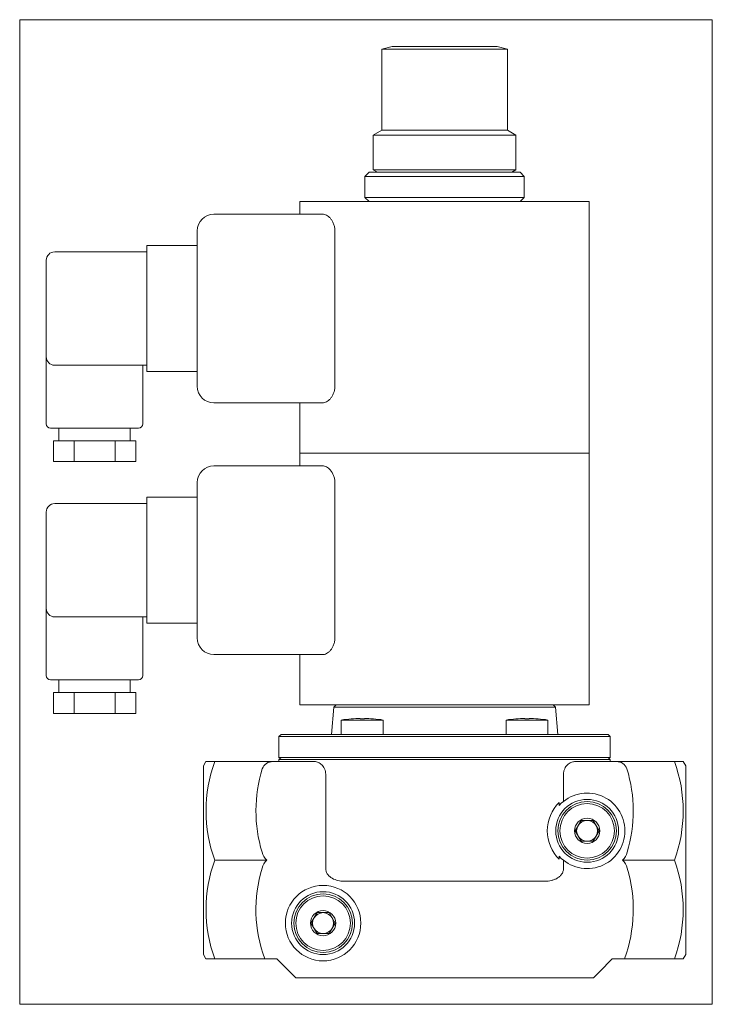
# Model space of a CAD drawing. Extents: x 27 to 192, y 28 to 263.
import ezdxf
from ezdxf.xclip import XClip

# ---------------------------------------------------------------- set-up
doc = ezdxf.new("R2010")
doc.units = 0
doc.header["$LTSCALE"] = 25.4
doc.header["$MEASUREMENT"] = 0
doc.header["$XCLIPFRAME"] = 2
doc.layers.get('0').update_dxf_attribs({"linetype": 'CONTINUOUS'})
for name, color, linetype in [('CEWKA_25', 7, 'CONTINUOUS'), ('W-036M5X14KRZYŻ_', 7, 'CONTINUOUS'), ('WA_031_01_00_009', 7, 'CONTINUOUS'), ('WA_031_01_00_011', 7, 'CONTINUOUS'), ('WA_145_01_00_002', 7, 'CONTINUOUS'), ('WA_145_01_00_005', 7, 'CONTINUOUS'), ('WB_007_01_00_001', 7, 'CONTINUOUS'), ('WB_007_01_01BEZ_', 7, 'CONTINUOUS')]:
    doc.layers.add(name, color=color, linetype=linetype)

# ---------------------------------------------------------------- blocks, each defined once
blk = doc.blocks.new('SE1')
at = {"layer": 'CEWKA_25', "color": 7, "linetype": 'CONTINUOUS', "lineweight": 0}
for p, q in [((93.5, 219.49), (93.5, 216.49)), ((162.5, 219.49), (93.5, 219.49)), ((162.5, 159.49), (162.5, 219.49)), ((73, 216.49), (98.88, 216.49)), ((69, 175.49), (69, 212.49)), ((101.85, 212.49), (101.85, 175.49)), ((57, 205.49), (57, 208.99)), ((57, 208.99), (69, 208.99)), ((35, 207.49), (57, 207.49)), ((33, 182.49), (33, 205.49)), ((57, 205.49), (57, 182.49)), ((33, 182.49), (33, 166.49)), ((57, 178.99), (57, 182.49)), ((44.5, 180.49), (35, 180.49)), ((57, 180.49), (44.5, 180.49)), ((56, 166.49), (56, 180.49)), ((69, 178.99), (57, 178.99)), ((98.88, 171.49), (73, 171.49)), ((93.5, 171.49), (93.5, 159.49)), ((55, 165.49), (34, 165.49)), ((36, 165.49), (36, 162.49)), ((53, 162.49), (53, 165.49)), ((36.77, 162.49), (34.73, 162.49)), ((34.73, 157.49), (34.73, 162.49)), ((36.77, 162.49), (37.58, 162.49)), ((39.64, 162.49), (37.58, 162.49)), ((44.5, 162.49), (39.64, 162.49)), ((39.64, 157.49), (39.64, 162.49)), ((49.46, 162.49), (44.5, 162.49)), ((54.36, 162.49), (49.46, 162.49)), ((49.46, 157.49), (49.46, 162.49)), ((54.36, 157.49), (54.36, 162.49)), ((39.64, 157.49), (34.73, 157.49)), ((49.46, 157.49), (39.64, 157.49)), ((54.36, 157.49), (49.46, 157.49)), ((93.5, 159.49), (93.5, 156.49)), ((162.5, 159.49), (93.5, 159.49)), ((162.5, 159.49), (93.5, 159.49)), ((162.5, 99.49), (162.5, 159.49)), ((73, 156.49), (98.88, 156.49)), ((69, 115.49), (69, 152.49)), ((101.85, 152.49), (101.85, 115.49)), ((57, 145.49), (57, 148.99)), ((57, 148.99), (69, 148.99)), ((35, 147.49), (57, 147.49)), ((33, 122.49), (33, 145.49)), ((57, 145.49), (57, 122.49)), ((33, 122.49), (33, 106.49)), ((57, 118.99), (57, 122.49)), ((44.5, 120.49), (35, 120.49)), ((57, 120.49), (44.5, 120.49)), ((56, 106.49), (56, 120.49)), ((69, 118.99), (57, 118.99)), ((98.88, 111.49), (73, 111.49)), ((93.5, 111.49), (93.5, 99.49)), ((55, 105.49), (34, 105.49)), ((36, 105.49), (36, 102.49)), ((53, 102.49), (53, 105.49)), ((36.77, 102.49), (34.73, 102.49)), ((34.73, 97.49), (34.73, 102.49)), ((36.77, 102.49), (37.58, 102.49)), ((39.64, 102.49), (37.58, 102.49)), ((44.5, 102.49), (39.64, 102.49)), ((39.64, 97.49), (39.64, 102.49)), ((49.46, 102.49), (44.5, 102.49)), ((54.36, 102.49), (49.46, 102.49)), ((49.46, 97.49), (49.46, 102.49)), ((54.36, 97.49), (54.36, 102.49)), ((162.5, 99.49), (93.5, 99.49)), ((39.64, 97.49), (34.73, 97.49)), ((49.46, 97.49), (39.64, 97.49)), ((54.36, 97.49), (49.46, 97.49))]:
    blk.add_line(p, q, dxfattribs=at)
for centre, radius, start, end in [((73, 212.49), 4, 90, 180), ((35, 205.49), 2, 90, 180), ((35, 182.49), 2, 180, 270), ((73, 175.49), 4, 180, 270), ((34, 166.49), 1, 180, 270), ((55, 166.49), 1, 270, 360), ((73, 152.49), 4, 90, 180), ((35, 145.49), 2, 90, 180), ((35, 122.49), 2, 180, 270), ((73, 115.49), 4, 180, 270), ((34, 106.49), 1, 180, 270), ((55, 106.49), 1, 270, 360)]:
    blk.add_arc(centre, radius, start, end, dxfattribs=at)
for points, knots in [([(98.88, 216.49), (99.2, 216.49), (99.52, 216.4), (100.01, 216.14), (100.17, 216.03), (100.48, 215.77), (100.64, 215.62), (100.93, 215.28), (101.07, 215.08), (101.32, 214.66), (101.44, 214.43), (101.63, 213.92), (101.71, 213.65), (101.82, 213.09), (101.85, 212.79), (101.85, 212.49)], [0, 0, 0, 0, 0.25, 0.25, 0.375, 0.375, 0.5, 0.5, 0.625, 0.625, 0.75, 0.75, 0.875, 0.875, 1, 1, 1, 1]), ([(101.85, 175.49), (101.85, 175.19), (101.82, 174.9), (101.74, 174.48), (101.71, 174.34), (101.63, 174.07), (101.59, 173.94), (101.44, 173.56), (101.33, 173.33), (101.07, 172.9), (100.93, 172.71), (100.64, 172.37), (100.49, 172.22), (100.17, 171.96), (100.01, 171.85), (99.52, 171.58), (99.2, 171.49), (98.88, 171.49)], [0, 0, 0, 0, 0.125, 0.125, 0.1875, 0.1875, 0.25, 0.25, 0.375, 0.375, 0.5, 0.5, 0.625, 0.625, 0.75, 0.75, 1, 1, 1, 1]), ([(98.88, 156.49), (99.2, 156.49), (99.52, 156.4), (100.01, 156.14), (100.17, 156.03), (100.48, 155.77), (100.64, 155.62), (100.93, 155.28), (101.07, 155.08), (101.32, 154.66), (101.44, 154.43), (101.63, 153.92), (101.71, 153.65), (101.82, 153.09), (101.85, 152.79), (101.85, 152.49)], [0, 0, 0, 0, 0.25, 0.25, 0.375, 0.375, 0.5, 0.5, 0.625, 0.625, 0.75, 0.75, 0.875, 0.875, 1, 1, 1, 1]), ([(101.85, 115.49), (101.85, 115.19), (101.82, 114.9), (101.74, 114.48), (101.71, 114.34), (101.63, 114.07), (101.59, 113.94), (101.44, 113.56), (101.33, 113.33), (101.07, 112.9), (100.93, 112.71), (100.64, 112.37), (100.49, 112.22), (100.17, 111.96), (100.01, 111.85), (99.52, 111.58), (99.2, 111.49), (98.88, 111.49)], [0, 0, 0, 0, 0.125, 0.125, 0.1875, 0.1875, 0.25, 0.25, 0.375, 0.375, 0.5, 0.5, 0.625, 0.625, 0.75, 0.75, 1, 1, 1, 1])]:
    blk.add_open_spline(points, degree=3, knots=knots, dxfattribs=at)
at = {"layer": 'W-036M5X14KRZYŻ_', "color": 7, "linetype": 'CONTINUOUS', "lineweight": 0}
for p, q in [((107.86, 96.18), (107.86, 96.28)), ((108.86, 96.28), (108.86, 96.18)), ((147.15, 96.18), (147.15, 96.28)), ((148.15, 96.28), (148.15, 96.18)), ((103.36, 95.91), (113.36, 95.91)), ((103.36, 95.91), (103.36, 92.49)), ((105.76, 96.18), (105.71, 96.18)), ((108.86, 96.18), (107.86, 96.18)), ((111.01, 96.18), (110.96, 96.18)), ((113.36, 92.49), (113.36, 95.91)), ((142.65, 95.91), (152.65, 95.91)), ((142.65, 95.91), (142.65, 92.49)), ((145, 96.18), (145.05, 96.18)), ((148.15, 96.18), (147.15, 96.18)), ((150.3, 96.18), (150.25, 96.18)), ((152.65, 92.49), (152.65, 95.91)), ((104.29, 92.49), (107.02, 92.49)), ((148.99, 92.49), (151.72, 92.49))]:
    blk.add_line(p, q, dxfattribs=at)
for centre, radius, start, end in [((108.36, 63.23), 33.05, 90.8667, 94.5157), ((108.36, 63.23), 33.05, 85.4843, 89.1333), ((147.65, 63.23), 33.05, 90.8667, 94.5157), ((147.65, 63.23), 33.05, 85.4843, 89.1333), ((108.36, 63.23), 33.06, 94.598, 98.6995), ((108.36, 63.23), 33.06, 81.3005, 85.402), ((147.65, 63.23), 33.06, 94.598, 98.6995), ((147.65, 63.23), 33.06, 81.3005, 85.402)]:
    blk.add_arc(centre, radius, start, end, dxfattribs=at)
at = {"layer": 'WA_031_01_00_009', "color": 7, "linetype": 'CONTINUOUS', "lineweight": 0}
for p, q in [((159.12, 69.49), (160.56, 71.99)), ((160.56, 71.99), (163.45, 71.99)), ((163.45, 71.99), (164.89, 69.49)), ((160.56, 66.99), (159.12, 69.49)), ((164.89, 69.49), (163.45, 66.99)), ((163.45, 66.99), (160.56, 66.99)), ((96.13, 47.49), (97.58, 49.99)), ((97.58, 49.99), (100.46, 49.99)), ((100.46, 49.99), (101.91, 47.49)), ((97.58, 44.99), (96.13, 47.49)), ((101.91, 47.49), (100.46, 44.99)), ((100.46, 44.99), (97.58, 44.99))]:
    blk.add_line(p, q, dxfattribs=at)
for centre, radius in [((162, 69.49), 7), ((162, 69.49), 6.5), ((162, 69.49), 3), ((99.02, 47.49), 7), ((99.02, 47.49), 6.5), ((99.02, 47.49), 3)]:
    blk.add_circle(centre, radius, dxfattribs=at)
for centre, start, end in [((162, 69.49), 150, 210), ((162, 69.49), 90, 150), ((162, 69.49), 30, 90), ((162, 69.49), 330, 30), ((162, 69.49), 210, 270), ((162, 69.49), 270, 330), ((99.02, 47.49), 90, 150), ((99.02, 47.49), 30, 90), ((99.02, 47.49), 150, 210), ((99.02, 47.49), 330, 30), ((99.02, 47.49), 210, 270), ((99.02, 47.49), 270, 330)]:
    blk.add_arc(centre, 2.5, start, end, dxfattribs=at)
at = {"layer": 'WA_031_01_00_011', "color": 7, "linetype": 'CONTINUOUS', "lineweight": 0}
for centre in [(162, 69.49), (99.02, 47.49)]:
    blk.add_circle(centre, 7.5, dxfattribs=at)
at = {"layer": 'WA_145_01_00_002', "color": 7, "linetype": 'CONTINUOUS', "lineweight": 0}
for p, q in [((110, 226.49), (109, 225.49)), ((109, 225.49), (147, 225.49)), ((109, 225.49), (109, 220.49)), ((110, 226.49), (146, 226.49)), ((147, 225.49), (146, 226.49)), ((147, 220.49), (147, 225.49)), ((109, 220.49), (147, 220.49)), ((109, 220.49), (110, 219.49)), ((146, 219.49), (147, 220.49))]:
    blk.add_line(p, q, dxfattribs=at)
at = {"layer": 'WA_145_01_00_005', "color": 7, "linetype": 'CONTINUOUS', "lineweight": 0}
for p, q in [((115.5, 256.49), (113, 255.82)), ((115.5, 256.49), (140.5, 256.49)), ((143, 255.82), (140.5, 256.49)), ((113, 255.82), (113, 236.49)), ((113, 255.82), (143, 255.82)), ((143, 236.49), (143, 255.82)), ((113, 236.49), (111, 235.34)), ((111, 235.34), (111, 227.07)), ((111, 235.34), (145, 235.34)), ((113, 236.49), (143, 236.49)), ((145, 235.34), (143, 236.49)), ((145, 227.07), (145, 235.34)), ((111, 227.07), (112, 226.49)), ((111, 227.07), (145, 227.07)), ((144, 226.49), (145, 227.07))]:
    blk.add_line(p, q, dxfattribs=at)
at = {"layer": 'WB_007_01_00_001', "color": 7, "linetype": 'CONTINUOUS', "lineweight": 0}
for p, q in [((101.57, 98.99), (101, 92.49)), ((102.12, 99.49), (101.57, 98.99)), ((101.57, 98.99), (154.44, 98.99)), ((154.44, 98.99), (153.89, 99.49)), ((155, 92.49), (154.44, 98.99)), ((89, 92.49), (88.5, 91.99)), ((88.5, 91.99), (167.5, 91.99)), ((88.5, 91.99), (88.5, 86.99)), ((89, 92.49), (167, 92.49)), ((167.5, 91.99), (167, 92.49)), ((167.5, 86.99), (167.5, 91.99)), ((88.5, 86.99), (167.5, 86.99)), ((88.5, 86.99), (89, 86.49)), ((167, 86.49), (167.5, 86.99))]:
    blk.add_line(p, q, dxfattribs=at)
at = {"layer": 'WB_007_01_01BEZ_', "color": 7, "linetype": 'CONTINUOUS', "lineweight": 0}
for p, q in [((71.08, 85.99), (70.5, 84.99)), ((70.5, 39.99), (70.5, 84.99)), ((73.18, 85.99), (71.08, 85.99)), ((87.05, 85.99), (73.18, 85.99)), ((87.05, 85.99), (92.49, 85.99)), ((167.5, 86.49), (88.5, 86.49)), ((88.5, 86.49), (88.5, 85.99)), ((92.49, 85.99), (97.02, 85.99)), ((158.99, 85.99), (163.52, 85.99)), ((163.52, 85.99), (168.96, 85.99)), ((167.5, 85.99), (167.5, 86.49)), ((168.96, 85.99), (182.83, 85.99)), ((184.93, 85.99), (182.83, 85.99)), ((185.5, 84.99), (184.93, 85.99)), ((185.5, 39.99), (185.5, 84.99)), ((99.65, 60.49), (99.65, 82.99)), ((156.36, 76.5), (156.36, 82.99)), ((155.35, 76.27), (155.35, 75.55)), ((155.35, 63.43), (155.35, 62.71)), ((85.57, 62.49), (73.18, 62.49)), ((156.36, 60.49), (156.36, 62.48)), ((170.44, 62.49), (182.83, 62.49)), ((152, 57.49), (104, 57.49)), ((70.5, 39.99), (71.08, 38.99)), ((184.93, 38.99), (185.5, 39.99)), ((73.18, 38.99), (71.08, 38.99)), ((85.1, 38.99), (73.18, 38.99)), ((88, 38.99), (85.1, 38.99)), ((91.07, 35.92), (88, 38.99)), ((168, 38.99), (164.93, 35.92)), ((170.91, 38.99), (168, 38.99)), ((170.91, 38.99), (182.83, 38.99)), ((182.83, 38.99), (184.93, 38.99)), ((92.5, 34.49), (91.07, 35.92)), ((164.93, 35.92), (163.5, 34.49)), ((95.5, 34.49), (92.5, 34.49)), ((160.51, 34.49), (95.5, 34.49)), ((163.5, 34.49), (160.51, 34.49))]:
    blk.add_line(p, q, dxfattribs=at)
blk.add_circle((99.02, 47.49), 9, dxfattribs=at)
for centre, radius, start, end in [((105.22, 74.24), 34.12, 159.858, 200.142), ((86.92, 83.46), 2.53, 87.1075, 161.1477), ((169.09, 83.46), 2.53, 18.7685, 92.9763), ((150.79, 74.24), 34.12, 339.8579, 20.1421), ((162, 69.49), 9, 222.3593, 137.6407), ((162, 69.49), 9.5, 134.4305, 225.5695), ((88.65, 65.55), 4.34, 195.4527, 224.7227), ((167.43, 65.51), 4.26, 314.9924, 344.8323), ((105.22, 50.74), 34.12, 159.8579, 200.1421), ((88.58, 59.48), 4.26, 134.9924, 164.8323), ((167.36, 59.43), 4.34, 15.4527, 44.7227), ((150.79, 50.74), 34.12, 339.8579, 20.1421)]:
    blk.add_arc(centre, radius, start, end, dxfattribs=at)
for centre, major_axis, start_param, end_param in [((128, 74.24), (45, 0), 2.881094, 3.397126), ((128, 74.24), (-45, 0), 2.886059, 3.402092), ((128, 50.74), (45, 0), 2.886059, 3.447864), ((128, 50.74), (-45, 0), 2.835322, 3.397126)]:
    blk.add_ellipse(centre, major_axis=major_axis, ratio=0.866025, start_param=start_param, end_param=end_param, dxfattribs=at)
for points, knots in [([(97.02, 85.99), (97.31, 85.99), (97.59, 85.93), (98.02, 85.74), (98.16, 85.66), (98.44, 85.47), (98.57, 85.37), (98.82, 85.12), (98.95, 84.97), (99.17, 84.66), (99.28, 84.48), (99.45, 84.1), (99.52, 83.89), (99.62, 83.45), (99.65, 83.22), (99.65, 82.99)], [0, 0, 0, 0, 0.25, 0.25, 0.375, 0.375, 0.5, 0.5, 0.625, 0.625, 0.75, 0.75, 0.875, 0.875, 1, 1, 1, 1]), ([(156.36, 82.99), (156.36, 83.22), (156.39, 83.45), (156.46, 83.78), (156.49, 83.88), (156.56, 84.09), (156.6, 84.19), (156.73, 84.48), (156.83, 84.65), (157.06, 84.97), (157.18, 85.11), (157.57, 85.49), (157.84, 85.67), (158.27, 85.86), (158.41, 85.91), (158.7, 85.97), (158.85, 85.99), (158.99, 85.99)], [0, 0, 0, 0, 0.125, 0.125, 0.1875, 0.1875, 0.25, 0.25, 0.375, 0.375, 0.5, 0.5, 0.75, 0.75, 0.875, 0.875, 1, 1, 1, 1]), ([(104, 57.49), (103.52, 57.49), (103.04, 57.54), (102.09, 57.76), (101.63, 57.93), (101, 58.29), (100.79, 58.43), (100.42, 58.75), (100.26, 58.92), (99.97, 59.32), (99.85, 59.54), (99.73, 59.88), (99.7, 60), (99.66, 60.25), (99.65, 60.37), (99.65, 60.49)], [0, 0, 0, 0, 0.25, 0.25, 0.5, 0.5, 0.625, 0.625, 0.75, 0.75, 0.875, 0.875, 0.9375, 0.9375, 1, 1, 1, 1]), ([(156.36, 60.49), (156.36, 60.24), (156.32, 60), (156.16, 59.54), (156.04, 59.32), (155.76, 58.93), (155.59, 58.75), (155.22, 58.43), (155.02, 58.29), (154.6, 58.05), (154.38, 57.95), (153.92, 57.78), (153.69, 57.71), (152.98, 57.54), (152.49, 57.49), (152, 57.49)], [0, 0, 0, 0, 0.125, 0.125, 0.25, 0.25, 0.375, 0.375, 0.5, 0.5, 0.625, 0.625, 0.75, 0.75, 1, 1, 1, 1])]:
    blk.add_open_spline(points, degree=3, knots=knots, dxfattribs=at)

msp = doc.modelspace()

# ---------------------------------------------------------------- block references
at = {"color": 0, "lineweight": 0}
ref = msp.add_blockref('SE1', (0, 0), dxfattribs=at)
XClip(ref).set_block_clipping_path([(26.6544259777, 28.1407130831), (191.854429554, 262.8407084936)])
ref.dxf.unprotected_set("ltscale", 0)

doc.saveas('drawing.dxf')
